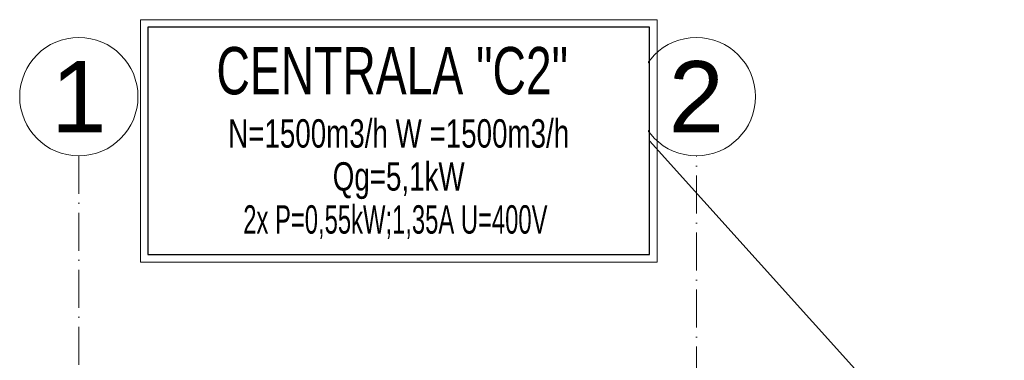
# Model space of a CAD drawing. Header units: millimetres. Extents: x 167773 to 185035, y -114105 to -66770.
# Tile 86 of 114: x 171513 to 172137, y -86141 to -85926. Entities that reach past the tile are written whole.
import ezdxf
from ezdxf.enums import TextEntityAlignment as Align

# ---------------------------------------------------------------- set-up
doc = ezdxf.new("R2010")
doc.units = ezdxf.units.MM
doc.set_wipeout_variables(frame=1)
doc.linetypes.add('ACAD_ISO10W100', pattern=[18, 12, -3, 0, -3])
doc.layers.get('0').update_dxf_attribs({"lineweight": 9})
for name, color, linetype, lineweight in [('a-osie', 20, 'ACAD_ISO10W100', 9), ('i-went_mechaniczna', 100, 'Continuous', 9), ('PW-WM-SZKOŁA PLASTYCZNA 2018-05-30KN wentylacja kuchni$0$_WENT-OPIS', 251, 'Continuous', 9)]:
    doc.layers.add(name, color=color, linetype=linetype, lineweight=lineweight)
doc.styles.add('PPAB_100', font='arial.ttf', dxfattribs={"height": 18})
doc.styles.add('PW-WM-SZKOŁA PLASTYCZNA 2018-05-30KN wentylacja kuchni$0$_WENTYLACJA', font='arial.ttf', dxfattribs={"width": 0.7})
doc.styles.add('PW-WM-SZKOŁA PLASTYCZNA 2018-05-30KN wentylacja kuchni$0$Standard', font='arial.ttf')
doc.dimstyles.new('PW-WM-SZKOŁA PLASTYCZNA 2018-05-30KN wentylacja kuchni$0$ISO-25', dxfattribs={"dimtxt": 2.5, "dimasz": 2.5, "dimexe": 1.25, "dimexo": 0.625, "dimtad": 1, "dimtxsty": 'PW-WM-SZKOŁA PLASTYCZNA 2018-05-30KN wentylacja kuchni$0$Standard', "dimcen": 2.5, "dimadec": 0, "dimazin": 0, "dimtfac": 1, "dimtmove": 0, "dimatfit": 3, "dimfxl": 1, "dimarcsym": 0})

# ---------------------------------------------------------------- blocks, each defined once
blk = doc.blocks.new('PW-WM-SZKOŁA PLASTYCZNA 2018-05-30KN wentylacja kuchni$0$_None')
blk = doc.blocks.new('PW-WM-SZKOŁA PLASTYCZNA 2018-05-30KN wentylacja kuchni$0$OW')
at = {"color": 0, "linetype": 'Continuous', "lineweight": 15}
blk.add_wipeout([(-157.98, 71), (157.98, 71), (157.98, -71), (-157.98, -71)], dxfattribs=at)
at = {"color": 0, "linetype": 'Continuous', "lineweight": 13}
blk.add_lwpolyline([(163.78, 76.8), (-163.78, 76.8), (-163.78, -76.8), (163.78, -76.8)], close=True, dxfattribs=at)
at = {"color": 0, "linetype": 'Continuous', "lineweight": 30}
blk.add_lwpolyline([(158.98, 72), (-158.98, 72), (-158.98, -72), (158.98, -72)], close=True, dxfattribs=at)
at = {"linetype": 'Continuous', "lineweight": 30, "style": 'PW-WM-SZKOŁA PLASTYCZNA 2018-05-30KN wentylacja kuchni$0$_WENTYLACJA', "width": 0.7}
blk.add_attdef('SIEĆ', text='', height=30, dxfattribs=at).set_placement((0, 44.5), align=Align.MIDDLE_CENTER)
at = {"linetype": 'Continuous', "lineweight": 15, "style": 'PW-WM-SZKOŁA PLASTYCZNA 2018-05-30KN wentylacja kuchni$0$_WENTYLACJA', "width": 0.7}
for tag, p in [('WENTYLATOR', (0, 4.75)), ('FIRMA', (0, -22.5)), ('MOC_PRĄD', (0, -49.75))]:
    blk.add_attdef(tag, text='', height=18, dxfattribs=at).set_placement(p, align=Align.MIDDLE_CENTER)
blk = doc.blocks.new('A$C11FB6EC3')
at = {"layer": 'PW-WM-SZKOŁA PLASTYCZNA 2018-05-30KN wentylacja kuchni$0$_WENT-OPIS'}
blk.add_leader([(1163.42, 755.54), (903.78, 1043.46)], dimstyle='PW-WM-SZKOŁA PLASTYCZNA 2018-05-30KN wentylacja kuchni$0$ISO-25', override={"dimgap": 0.625, "dimtad": 0, "dimldrblk": 'PW-WM-SZKOŁA PLASTYCZNA 2018-05-30KN wentylacja kuchni$0$_None'}, dxfattribs=at)
ref = blk.add_blockref('PW-WM-SZKOŁA PLASTYCZNA 2018-05-30KN wentylacja kuchni$0$OW', (744.79, 1043.46), dxfattribs=at)
ref.add_attrib('SIEĆ', 'CENTRALA "C2" ', dxfattribs={"layer": '0', "linetype": 'Continuous', "lineweight": 30, "height": 30, "style": 'PW-WM-SZKOŁA PLASTYCZNA 2018-05-30KN wentylacja kuchni$0$_WENTYLACJA', "width": 0.7}).set_placement((744.79, 1087.96), align=Align.MIDDLE_CENTER)
ref.add_attrib('WENTYLATOR', 'N=1500m3/h W =1500m3/h', dxfattribs={"layer": '0', "linetype": 'Continuous', "lineweight": 15, "height": 18, "style": 'PW-WM-SZKOŁA PLASTYCZNA 2018-05-30KN wentylacja kuchni$0$_WENTYLACJA', "width": 0.7}).set_placement((744.79, 1048.21), align=Align.MIDDLE_CENTER)
ref.add_attrib('FIRMA', 'Qg=5,1kW', dxfattribs={"layer": '0', "linetype": 'Continuous', "lineweight": 15, "height": 18, "style": 'PW-WM-SZKOŁA PLASTYCZNA 2018-05-30KN wentylacja kuchni$0$_WENTYLACJA', "width": 0.7}).set_placement((744.79, 1020.96), align=Align.MIDDLE_CENTER)
ref.add_attrib('MOC_PRĄD', '2x P=0,55kW;1,35A U=400V ', dxfattribs={"layer": '0', "linetype": 'Continuous', "lineweight": 15, "height": 18, "style": 'PW-WM-SZKOŁA PLASTYCZNA 2018-05-30KN wentylacja kuchni$0$_WENTYLACJA', "width": 0.6}).set_placement((744.79, 993.71), align=Align.MIDDLE_CENTER)

msp = doc.modelspace()

# ---------------------------------------------------------------- linework, layer by layer
at = {"layer": 'a-osie', "ltscale": 2}
for p, q in [((171550.44, -86011.89), (171550.44, -87311.89)), ((171941.94, -87311.89), (171941.94, -86011.89))]:
    msp.add_line(p, q, dxfattribs=at)
at = {"layer": 'a-osie', "linetype": 'Continuous'}
for centre in [(171550.44, -85974.39), (171941.94, -85974.39)]:
    msp.add_circle(centre, 37.5, dxfattribs=at)

# ---------------------------------------------------------------- texts
at = {"layer": 'a-osie', "linetype": 'ACAD_ISO10W100', "char_height": 45, "width": 4405.7835, "attachment_point": 5, "style": 'PPAB_100'}
for s, insert in [('1', (171550.44, -85974.39)), ('2', (171941.94, -85974.39))]:
    msp.add_mtext(s, dxfattribs=dict(at, insert=insert))

# ---------------------------------------------------------------- next in the draw order: block references
at = {"layer": 'i-went_mechaniczna'}
msp.add_blockref('A$C11FB6EC3', (171008.44, -87045.89), dxfattribs=at)

doc.saveas('drawing.dxf')
